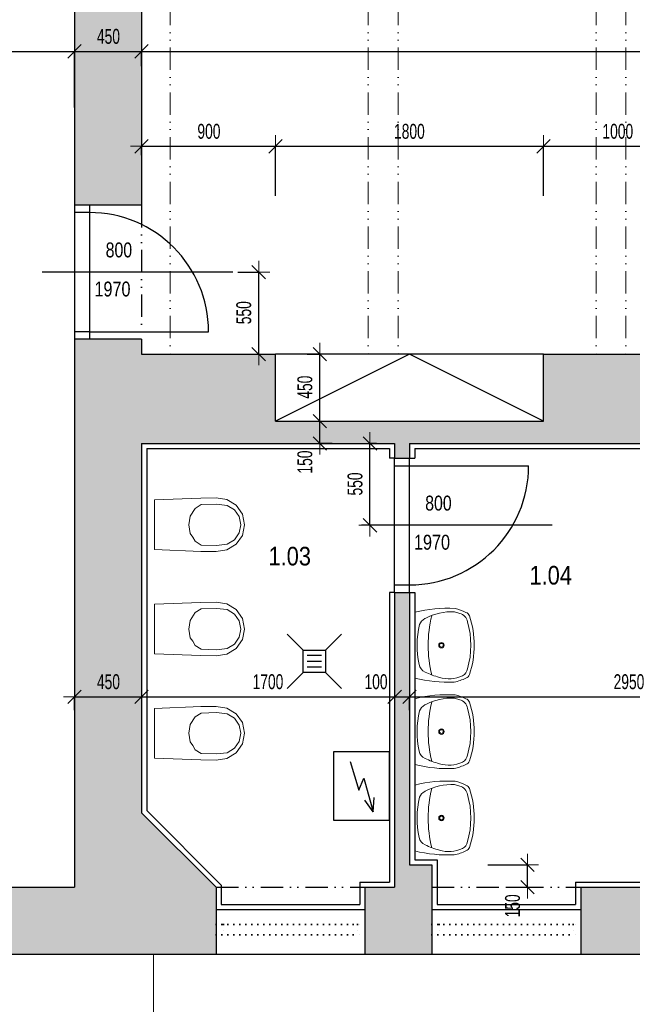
# Model space of a CAD drawing. Header units: millimetres. Extents: x -19215 to 25158, y -68454 to -42345.
# Tile 5 of 23: x -12327 to -8211, y -57933 to -51322. Entities that reach past the tile are written whole.
import ezdxf

# ---------------------------------------------------------------- set-up
doc = ezdxf.new("R2010")
doc.units = ezdxf.units.MM
doc.header["$PDMODE"] = 65
doc.linetypes.add('JIS_09_15', pattern=[300, 150, -50, 0, -50, 0, -50])
doc.linetypes.add('Teckovana 0.5x_2', pattern=[40, 0, -40])
doc.layers.add('XR$1$1.NP - STÁVAJÍCÍ_1', color=7, linetype='Continuous', lineweight=25)
doc.layers.add('XR$2$1.NP - KOTY_1', color=7, linetype='Continuous', lineweight=25)
doc.styles.add('ARIAL', font='ARIAL.TTF')
doc.styles.add('ARIALNARROW', font='ARIALN.TTF')
doc.dimstyles.new('DIMSTYLE_11', dxfattribs={"dimtxt": 100, "dimasz": 150, "dimexe": 0, "dimexo": 0, "dimgap": 50, "dimtad": 2, "dimdec": 0, "dimrnd": 5, "dimdsep": 46, "dimtxsty": 'ARIALNARROW', "dimblk1": 'ALL_ML_STRICH', "dimblk2": 'ALL_ML_STRICH', "dimsah": 1, "dimcen": 0, "dimclrd": 96, "dimclre": 96, "dimclrt": 96, "dimadec": 0, "dimazin": 0, "dimtfac": 1, "dimtdec": 0, "dimtix": 1, "dimtmove": 2, "dimatfit": 3, "dimfxl": 0, "dimtvp": 1.2, "dimtzin": 0, "dimlwd": 0, "dimlwe": 13, "dimarcsym": 0})
doc.dimstyles.new('DIMSTYLE_3', dxfattribs={"dimtxt": 100, "dimasz": 150, "dimexe": 0, "dimexo": 0, "dimgap": 50, "dimtad": 2, "dimdec": 0, "dimrnd": 5, "dimdsep": 46, "dimtxsty": 'ARIALNARROW', "dimblk1": 'ALL_ML_STRICH', "dimblk2": 'ALL_ML_STRICH', "dimsah": 1, "dimcen": 0, "dimclrd": 96, "dimclre": 96, "dimclrt": 96, "dimadec": 0, "dimazin": 0, "dimtfac": 1, "dimtdec": 0, "dimtix": 1, "dimtmove": 2, "dimatfit": 3, "dimfxl": 0, "dimtzin": 0, "dimlwd": 0, "dimlwe": 13, "dimarcsym": 0})

# ---------------------------------------------------------------- blocks, each defined once
blk = doc.blocks.new('ALL_ML_STRICH')
at = {"color": 0, "linetype": 'ByBlock', "lineweight": -2}
for p, q in [((0, -0.5), (0, 0.5)), ((-1, 0), (0.5, 0)), ((-0.3, -0.3), (0.3, 0.3))]:
    blk.add_line(p, q, dxfattribs=at)
blk = doc.blocks.new('*D70')
at = {"layer": 'DEFPOINTS', "color": 96, "linetype": 'Continuous', "lineweight": 13}
for p in [(-17487.8, -51534.2), (-17487.8, -52012.1), (-11957.8, -52012.1)]:
    blk.add_point(p, dxfattribs=at)
at = {"layer": 'XR$2$1.NP - KOTY_1', "color": 96, "linetype": 'Continuous', "lineweight": -2}
for p, q in [((-17487.8, -51912.1), (-17487.8, -51534.2)), ((-17487.8, -51534.2), (-11957.8, -51534.2)), ((-11957.8, -51912.1), (-11957.8, -51534.2))]:
    blk.add_line(p, q, dxfattribs=at)
at = {"layer": 'XR$2$1.NP - KOTY_1', "color": 96, "linetype": 'Continuous', "lineweight": 13, "xscale": 150, "yscale": 150, "zscale": 150, "rotation": 180}
blk.add_blockref('ALL_ML_STRICH', (-17487.8, -51534.2), dxfattribs=at)
at = {"layer": 'XR$2$1.NP - KOTY_1', "color": 96, "linetype": 'Continuous', "lineweight": 13, "xscale": 150, "yscale": 150, "zscale": 150}
blk.add_blockref('ALL_ML_STRICH', (-11957.8, -51534.2), dxfattribs=at)
at = {"layer": 'XR$2$1.NP - KOTY_1', "color": 96, "linetype": 'Continuous', "lineweight": 13, "insert": (-14723.9, -51434.2), "char_height": 100, "width": 324.571, "attachment_point": 5, "style": 'ARIALNARROW'}
blk.add_mtext('\\W0.81;\\A1;{5530}', dxfattribs=at)
blk = doc.blocks.new('*D71')
at = {"layer": 'DEFPOINTS', "color": 96, "linetype": 'Continuous', "lineweight": 13}
for p in [(-11957.8, -51534.2), (-11507.8, -51533.6), (-11957.8, -52012.1)]:
    blk.add_point(p, dxfattribs=at)
at = {"layer": 'XR$2$1.NP - KOTY_1', "color": 96, "linetype": 'Continuous', "lineweight": -2}
for p, q in [((-11957.8, -51912.1), (-11957.8, -51534.2)), ((-11957.8, -51534.2), (-11507.8, -51534.2)), ((-11507.8, -51633.6), (-11507.8, -51534.2))]:
    blk.add_line(p, q, dxfattribs=at)
at = {"layer": 'XR$2$1.NP - KOTY_1', "color": 96, "linetype": 'Continuous', "lineweight": 13, "xscale": 150, "yscale": 150, "zscale": 150, "rotation": 180}
blk.add_blockref('ALL_ML_STRICH', (-11957.8, -51534.2), dxfattribs=at)
at = {"layer": 'XR$2$1.NP - KOTY_1', "color": 96, "linetype": 'Continuous', "lineweight": 13, "xscale": 150, "yscale": 150, "zscale": 150}
blk.add_blockref('ALL_ML_STRICH', (-11507.8, -51534.2), dxfattribs=at)
at = {"layer": 'XR$2$1.NP - KOTY_1', "color": 96, "linetype": 'Continuous', "lineweight": 13, "insert": (-11730.3, -51434.2), "char_height": 100, "width": 243.429, "attachment_point": 5, "style": 'ARIALNARROW'}
blk.add_mtext('\\W0.81;\\A1;{450}', dxfattribs=at)
blk = doc.blocks.new('*D72')
at = {"layer": 'DEFPOINTS', "color": 96, "linetype": 'Continuous', "lineweight": 13}
for p in [(-11507.8, -51533.6), (-11507.8, -51534.2), (292.2, -51531.5)]:
    blk.add_point(p, dxfattribs=at)
at = {"layer": 'XR$2$1.NP - KOTY_1', "color": 96, "linetype": 'Continuous', "lineweight": -2}
for p, q in [((-11507.8, -51633.6), (-11507.8, -51534.2)), ((-11507.8, -51534.2), (292.2, -51534.2)), ((292.2, -51631.5), (292.2, -51534.2))]:
    blk.add_line(p, q, dxfattribs=at)
at = {"layer": 'XR$2$1.NP - KOTY_1', "color": 96, "linetype": 'Continuous', "lineweight": 13, "xscale": 150, "yscale": 150, "zscale": 150, "rotation": 180}
blk.add_blockref('ALL_ML_STRICH', (-11507.8, -51534.2), dxfattribs=at)
at = {"layer": 'XR$2$1.NP - KOTY_1', "color": 96, "linetype": 'Continuous', "lineweight": 13, "xscale": 150, "yscale": 150, "zscale": 150}
blk.add_blockref('ALL_ML_STRICH', (292.2, -51534.2), dxfattribs=at)
at = {"layer": 'XR$2$1.NP - KOTY_1', "color": 96, "linetype": 'Continuous', "lineweight": 13, "insert": (-5612.5, -51434.2), "char_height": 100, "width": 405.714, "attachment_point": 5, "style": 'ARIALNARROW'}
blk.add_mtext('\\W0.81;\\A1;{11800}', dxfattribs=at)
blk = doc.blocks.new('*D159')
at = {"layer": 'DEFPOINTS', "color": 96, "linetype": 'Continuous', "lineweight": 13}
for p in [(-8807.8, -52171.9), (-8807.8, -52605), (-7807.8, -52605)]:
    blk.add_point(p, dxfattribs=at)
at = {"layer": 'XR$2$1.NP - KOTY_1', "color": 96, "linetype": 'Continuous', "lineweight": -2}
for p, q in [((-8807.8, -52505), (-8807.8, -52171.9)), ((-8807.8, -52171.9), (-7807.8, -52171.9)), ((-7807.8, -52505), (-7807.8, -52171.9))]:
    blk.add_line(p, q, dxfattribs=at)
at = {"layer": 'XR$2$1.NP - KOTY_1', "color": 96, "linetype": 'Continuous', "lineweight": 13, "xscale": 150, "yscale": 150, "zscale": 150, "rotation": 180}
blk.add_blockref('ALL_ML_STRICH', (-8807.8, -52171.9), dxfattribs=at)
at = {"layer": 'XR$2$1.NP - KOTY_1', "color": 96, "linetype": 'Continuous', "lineweight": 13, "xscale": 150, "yscale": 150, "zscale": 150}
blk.add_blockref('ALL_ML_STRICH', (-7807.8, -52171.9), dxfattribs=at)
at = {"layer": 'XR$2$1.NP - KOTY_1', "color": 96, "linetype": 'Continuous', "lineweight": 13, "insert": (-8308.9, -52071.9), "char_height": 100, "width": 324.571, "attachment_point": 5, "style": 'ARIALNARROW'}
blk.add_mtext('\\W0.81;\\A1;{1000}', dxfattribs=at)
blk = doc.blocks.new('*D160')
at = {"layer": 'DEFPOINTS', "color": 96, "linetype": 'Continuous', "lineweight": 13}
for p in [(-10607.8, -52171.9), (-10607.8, -52605), (-8807.8, -52605)]:
    blk.add_point(p, dxfattribs=at)
at = {"layer": 'XR$2$1.NP - KOTY_1', "color": 96, "linetype": 'Continuous', "lineweight": -2}
for p, q in [((-10607.8, -52505), (-10607.8, -52171.9)), ((-10607.8, -52171.9), (-8807.8, -52171.9)), ((-8807.8, -52505), (-8807.8, -52171.9))]:
    blk.add_line(p, q, dxfattribs=at)
at = {"layer": 'XR$2$1.NP - KOTY_1', "color": 96, "linetype": 'Continuous', "lineweight": 13, "xscale": 150, "yscale": 150, "zscale": 150, "rotation": 180}
blk.add_blockref('ALL_ML_STRICH', (-10607.8, -52171.9), dxfattribs=at)
at = {"layer": 'XR$2$1.NP - KOTY_1', "color": 96, "linetype": 'Continuous', "lineweight": 13, "xscale": 150, "yscale": 150, "zscale": 150}
blk.add_blockref('ALL_ML_STRICH', (-8807.8, -52171.9), dxfattribs=at)
at = {"layer": 'XR$2$1.NP - KOTY_1', "color": 96, "linetype": 'Continuous', "lineweight": 13, "insert": (-9708.9, -52071.9), "char_height": 100, "width": 324.571, "attachment_point": 5, "style": 'ARIALNARROW'}
blk.add_mtext('\\W0.81;\\A1;{1800}', dxfattribs=at)
blk = doc.blocks.new('*D161')
at = {"layer": 'DEFPOINTS', "color": 96, "linetype": 'Continuous', "lineweight": 13}
for p in [(-11507.8, -52131.5), (-11507.8, -52171.9), (-10607.8, -52605)]:
    blk.add_point(p, dxfattribs=at)
at = {"layer": 'XR$2$1.NP - KOTY_1', "color": 96, "linetype": 'Continuous', "lineweight": -2}
for p, q in [((-11507.8, -52231.5), (-11507.8, -52171.9)), ((-11507.8, -52171.9), (-10607.8, -52171.9)), ((-10607.8, -52505), (-10607.8, -52171.9))]:
    blk.add_line(p, q, dxfattribs=at)
at = {"layer": 'XR$2$1.NP - KOTY_1', "color": 96, "linetype": 'Continuous', "lineweight": 13, "xscale": 150, "yscale": 150, "zscale": 150, "rotation": 180}
blk.add_blockref('ALL_ML_STRICH', (-11507.8, -52171.9), dxfattribs=at)
at = {"layer": 'XR$2$1.NP - KOTY_1', "color": 96, "linetype": 'Continuous', "lineweight": 13, "xscale": 150, "yscale": 150, "zscale": 150}
blk.add_blockref('ALL_ML_STRICH', (-10607.8, -52171.9), dxfattribs=at)
at = {"layer": 'XR$2$1.NP - KOTY_1', "color": 96, "linetype": 'Continuous', "lineweight": 13, "insert": (-11055.3, -52071.9), "char_height": 100, "width": 243.429, "attachment_point": 5, "style": 'ARIALNARROW'}
blk.add_mtext('\\W0.81;\\A1;{900}', dxfattribs=at)
blk = doc.blocks.new('*D163')
at = {"layer": 'DEFPOINTS', "color": 96, "linetype": 'Continuous', "lineweight": 13}
for p in [(-10960.7, -53016.7), (-10960.7, -53566.7), (-10721.1, -53566.7)]:
    blk.add_point(p, dxfattribs=at)
at = {"layer": 'XR$2$1.NP - KOTY_1', "color": 96, "linetype": 'Continuous', "lineweight": -2}
for p, q in [((-10860.7, -53016.7), (-10721.1, -53016.7)), ((-10721.1, -53566.7), (-10721.1, -53016.7)), ((-10860.7, -53566.7), (-10721.1, -53566.7))]:
    blk.add_line(p, q, dxfattribs=at)
at = {"layer": 'XR$2$1.NP - KOTY_1', "color": 96, "linetype": 'Continuous', "lineweight": 13, "xscale": 150, "yscale": 150, "zscale": 150}
for p, rotation in [((-10721.1, -53016.7), 90), ((-10721.1, -53566.7), 270)]:
    blk.add_blockref('ALL_ML_STRICH', p, dxfattribs=dict(at, rotation=rotation))
at = {"layer": 'XR$2$1.NP - KOTY_1', "color": 96, "linetype": 'Continuous', "lineweight": 13, "insert": (-10821.1, -53289.1), "char_height": 100, "width": 243.429, "attachment_point": 5, "rotation": 90, "style": 'ARIALNARROW'}
blk.add_mtext('\\W0.81;\\A1;{550}', dxfattribs=at)
blk = doc.blocks.new('*D165')
at = {"layer": 'DEFPOINTS', "color": 96, "linetype": 'Continuous', "lineweight": 13}
for p in [(-10029.7, -54166.7), (-10029.7, -54716.7), (-9973.6, -54716.7)]:
    blk.add_point(p, dxfattribs=at)
at = {"layer": 'XR$2$1.NP - KOTY_1', "color": 96, "linetype": 'Continuous', "lineweight": -2}
for p, q in [((-9929.7, -54166.7), (-9973.6, -54166.7)), ((-9973.6, -54716.7), (-9973.6, -54166.7)), ((-9929.7, -54716.7), (-9973.6, -54716.7))]:
    blk.add_line(p, q, dxfattribs=at)
at = {"layer": 'XR$2$1.NP - KOTY_1', "color": 96, "linetype": 'Continuous', "lineweight": 13, "xscale": 150, "yscale": 150, "zscale": 150}
for p, rotation in [((-9973.6, -54166.7), 90), ((-9973.6, -54716.7), 270)]:
    blk.add_blockref('ALL_ML_STRICH', p, dxfattribs=dict(at, rotation=rotation))
at = {"layer": 'XR$2$1.NP - KOTY_1', "color": 96, "linetype": 'Continuous', "lineweight": 13, "insert": (-10073.6, -54439.1), "char_height": 100, "width": 243.429, "attachment_point": 5, "rotation": 90, "style": 'ARIALNARROW'}
blk.add_mtext('\\W0.81;\\A1;{550}', dxfattribs=at)
blk = doc.blocks.new('*D174')
at = {"layer": 'DEFPOINTS', "color": 96, "linetype": 'Continuous', "lineweight": 13}
for p in [(-10295.1, -53566.7), (-10310.6, -54016.7), (-10280.2, -54016.7)]:
    blk.add_point(p, dxfattribs=at)
at = {"layer": 'XR$2$1.NP - KOTY_1', "color": 96, "linetype": 'Continuous', "lineweight": -2}
for p, q in [((-10395.1, -53566.7), (-10310.6, -53566.7)), ((-10310.6, -54016.7), (-10310.6, -53566.7)), ((-10380.2, -54016.7), (-10310.6, -54016.7))]:
    blk.add_line(p, q, dxfattribs=at)
at = {"layer": 'XR$2$1.NP - KOTY_1', "color": 96, "linetype": 'Continuous', "lineweight": 13, "xscale": 150, "yscale": 150, "zscale": 150}
for p, rotation in [((-10310.6, -53566.7), 90), ((-10310.6, -54016.7), 270)]:
    blk.add_blockref('ALL_ML_STRICH', p, dxfattribs=dict(at, rotation=rotation))
at = {"layer": 'XR$2$1.NP - KOTY_1', "color": 96, "linetype": 'Continuous', "lineweight": 13, "insert": (-10410.6, -53789.1), "char_height": 100, "width": 243.429, "attachment_point": 5, "rotation": 90, "style": 'ARIALNARROW'}
blk.add_mtext('\\W0.81;\\A1;{450}', dxfattribs=at)
blk = doc.blocks.new('*D175')
at = {"layer": 'DEFPOINTS', "color": 96, "linetype": 'Continuous', "lineweight": 13}
for p in [(-10280.2, -54016.7), (-10328.3, -54166.7), (-10310.6, -54166.7)]:
    blk.add_point(p, dxfattribs=at)
at = {"layer": 'XR$2$1.NP - KOTY_1', "color": 96, "linetype": 'Continuous', "lineweight": -2}
for p, q in [((-10380.2, -54016.7), (-10310.6, -54016.7)), ((-10310.6, -54166.7), (-10310.6, -54016.7)), ((-10228.3, -54166.7), (-10310.6, -54166.7))]:
    blk.add_line(p, q, dxfattribs=at)
at = {"layer": 'XR$2$1.NP - KOTY_1', "color": 96, "linetype": 'Continuous', "lineweight": 13, "xscale": 150, "yscale": 150, "zscale": 150}
for p, rotation in [((-10310.6, -54016.7), 90), ((-10310.6, -54166.7), 270)]:
    blk.add_blockref('ALL_ML_STRICH', p, dxfattribs=dict(at, rotation=rotation))
at = {"layer": 'XR$2$1.NP - KOTY_1', "color": 96, "linetype": 'Continuous', "lineweight": 13, "insert": (-10410.6, -54291.8), "char_height": 100, "width": 243.429, "attachment_point": 5, "rotation": 90, "style": 'ARIALNARROW'}
blk.add_mtext('\\W0.81;\\A1;{150}', dxfattribs=at)
blk = doc.blocks.new('*D182')
at = {"layer": 'DEFPOINTS', "color": 96, "linetype": 'Continuous', "lineweight": 13}
for p in [(-9707.8, -55857.1), (-9707.8, -55867.4), (-6757.8, -55867.4)]:
    blk.add_point(p, dxfattribs=at)
at = {"layer": 'XR$2$1.NP - KOTY_1', "color": 96, "linetype": 'Continuous', "lineweight": -2}
for p, q in [((-9707.8, -55957.1), (-9707.8, -55867.4)), ((-9707.8, -55867.4), (-6757.8, -55867.4)), ((-6757.8, -55867.4), (-6757.8, -55867.4))]:
    blk.add_line(p, q, dxfattribs=at)
at = {"layer": 'XR$2$1.NP - KOTY_1', "color": 96, "linetype": 'Continuous', "lineweight": 13, "xscale": 150, "yscale": 150, "zscale": 150, "rotation": 180}
blk.add_blockref('ALL_ML_STRICH', (-9707.8, -55867.4), dxfattribs=at)
at = {"layer": 'XR$2$1.NP - KOTY_1', "color": 96, "linetype": 'Continuous', "lineweight": 13, "xscale": 150, "yscale": 150, "zscale": 150}
blk.add_blockref('ALL_ML_STRICH', (-6757.8, -55867.4), dxfattribs=at)
at = {"layer": 'XR$2$1.NP - KOTY_1', "color": 96, "linetype": 'Continuous', "lineweight": 13, "insert": (-8233.9, -55767.4), "char_height": 100, "width": 324.571, "attachment_point": 5, "style": 'ARIALNARROW'}
blk.add_mtext('\\W0.81;\\A1;{2950}', dxfattribs=at)
blk = doc.blocks.new('*D183')
at = {"layer": 'DEFPOINTS', "color": 96, "linetype": 'Continuous', "lineweight": 13}
for p in [(-9707.8, -55857.1), (-9807.8, -55867.4), (-9807.8, -55867.4)]:
    blk.add_point(p, dxfattribs=at)
at = {"layer": 'XR$2$1.NP - KOTY_1', "color": 96, "linetype": 'Continuous', "lineweight": -2}
for p, q in [((-9807.8, -55867.4), (-9807.8, -55867.4)), ((-9807.8, -55867.4), (-9707.8, -55867.4)), ((-9707.8, -55957.1), (-9707.8, -55867.4))]:
    blk.add_line(p, q, dxfattribs=at)
at = {"layer": 'XR$2$1.NP - KOTY_1', "color": 96, "linetype": 'Continuous', "lineweight": 13, "xscale": 150, "yscale": 150, "zscale": 150, "rotation": 180}
blk.add_blockref('ALL_ML_STRICH', (-9807.8, -55867.4), dxfattribs=at)
at = {"layer": 'XR$2$1.NP - KOTY_1', "color": 96, "linetype": 'Continuous', "lineweight": 13, "xscale": 150, "yscale": 150, "zscale": 150}
blk.add_blockref('ALL_ML_STRICH', (-9707.8, -55867.4), dxfattribs=at)
at = {"layer": 'XR$2$1.NP - KOTY_1', "color": 96, "linetype": 'Continuous', "lineweight": 13, "insert": (-9933, -55767.4), "char_height": 100, "width": 243.429, "attachment_point": 5, "style": 'ARIALNARROW'}
blk.add_mtext('\\W0.81;\\A1;{100}', dxfattribs=at)
blk = doc.blocks.new('*D184')
at = {"layer": 'DEFPOINTS', "color": 96, "linetype": 'Continuous', "lineweight": 13}
for p in [(-11507.8, -55867.4), (-11507.8, -55868.9), (-9807.8, -55867.4)]:
    blk.add_point(p, dxfattribs=at)
at = {"layer": 'XR$2$1.NP - KOTY_1', "color": 96, "linetype": 'Continuous', "lineweight": -2}
for p, q in [((-11507.8, -55768.9), (-11507.8, -55867.4)), ((-11507.8, -55867.4), (-9807.8, -55867.4)), ((-9807.8, -55867.4), (-9807.8, -55867.4))]:
    blk.add_line(p, q, dxfattribs=at)
at = {"layer": 'XR$2$1.NP - KOTY_1', "color": 96, "linetype": 'Continuous', "lineweight": 13, "xscale": 150, "yscale": 150, "zscale": 150, "rotation": 180}
blk.add_blockref('ALL_ML_STRICH', (-11507.8, -55867.4), dxfattribs=at)
at = {"layer": 'XR$2$1.NP - KOTY_1', "color": 96, "linetype": 'Continuous', "lineweight": 13, "xscale": 150, "yscale": 150, "zscale": 150}
blk.add_blockref('ALL_ML_STRICH', (-9807.8, -55867.4), dxfattribs=at)
at = {"layer": 'XR$2$1.NP - KOTY_1', "color": 96, "linetype": 'Continuous', "lineweight": 13, "insert": (-10658.9, -55767.4), "char_height": 100, "width": 324.571, "attachment_point": 5, "style": 'ARIALNARROW'}
blk.add_mtext('\\W0.81;\\A1;{1700}', dxfattribs=at)
blk = doc.blocks.new('*D185')
at = {"layer": 'DEFPOINTS', "color": 96, "linetype": 'Continuous', "lineweight": 13}
for p in [(-11957.8, -55857.2), (-11957.8, -55867.4), (-11507.8, -55868.9)]:
    blk.add_point(p, dxfattribs=at)
at = {"layer": 'XR$2$1.NP - KOTY_1', "color": 96, "linetype": 'Continuous', "lineweight": -2}
for p, q in [((-11507.8, -55768.9), (-11507.8, -55867.4)), ((-11957.8, -55957.2), (-11957.8, -55867.4)), ((-11957.8, -55867.4), (-11507.8, -55867.4))]:
    blk.add_line(p, q, dxfattribs=at)
at = {"layer": 'XR$2$1.NP - KOTY_1', "color": 96, "linetype": 'Continuous', "lineweight": 13, "xscale": 150, "yscale": 150, "zscale": 150, "rotation": 180}
blk.add_blockref('ALL_ML_STRICH', (-11957.8, -55867.4), dxfattribs=at)
at = {"layer": 'XR$2$1.NP - KOTY_1', "color": 96, "linetype": 'Continuous', "lineweight": 13, "xscale": 150, "yscale": 150, "zscale": 150}
blk.add_blockref('ALL_ML_STRICH', (-11507.8, -55867.4), dxfattribs=at)
at = {"layer": 'XR$2$1.NP - KOTY_1', "color": 96, "linetype": 'Continuous', "lineweight": 13, "insert": (-11730.3, -55767.4), "char_height": 100, "width": 243.429, "attachment_point": 5, "style": 'ARIALNARROW'}
blk.add_mtext('\\W0.81;\\A1;{450}', dxfattribs=at)
blk = doc.blocks.new('*D186')
at = {"layer": 'DEFPOINTS', "color": 96, "linetype": 'Continuous', "lineweight": 13}
for p in [(-9281.9, -56996.7), (-9156.2, -57146.7), (-8915.6, -57146.7)]:
    blk.add_point(p, dxfattribs=at)
at = {"layer": 'XR$2$1.NP - KOTY_1', "color": 96, "linetype": 'Continuous', "lineweight": -2}
for p, q in [((-9181.9, -56996.7), (-8915.6, -56996.7)), ((-8915.6, -57146.7), (-8915.6, -56996.7)), ((-9056.2, -57146.7), (-8915.6, -57146.7))]:
    blk.add_line(p, q, dxfattribs=at)
at = {"layer": 'XR$2$1.NP - KOTY_1', "color": 96, "linetype": 'Continuous', "lineweight": 13, "xscale": 150, "yscale": 150, "zscale": 150}
for p, rotation in [((-8915.6, -56996.7), 90), ((-8915.6, -57146.7), 270)]:
    blk.add_blockref('ALL_ML_STRICH', p, dxfattribs=dict(at, rotation=rotation))
at = {"layer": 'XR$2$1.NP - KOTY_1', "color": 96, "linetype": 'Continuous', "lineweight": 13, "insert": (-9015.6, -57271.8), "char_height": 100, "width": 243.429, "attachment_point": 5, "rotation": 90, "style": 'ARIALNARROW'}
blk.add_mtext('\\W0.81;\\A1;{150}', dxfattribs=at)

msp = doc.modelspace()

# ---------------------------------------------------------------- hatches: boundary and pattern name
at = {"layer": 'XR$1$1.NP - STÁVAJÍCÍ_1', "linetype": 'Continuous', "lineweight": 13}
for points in [[(-12097.8, -45921.7), (-11957.8, -45921.7), (-11957.8, -52566.7), (-11507.8, -52566.7), (-11507.8, -47606.7), (-10007.8, -47606.7), (-10007.8, -47156.7), (-11507.8, -47156.7), (-11507.8, -45471.7), (-12097.8, -45471.7)], [(-11507.8, -54166.7), (-9807.8, -54166.7), (-9807.8, -54266.7), (-9707.8, -54266.7), (-9707.8, -54166.7), (-7807.8, -54166.7), (-7807.8, -53566.7), (-8807.8, -53566.7), (-8807.8, -54016.7), (-10607.8, -54016.7), (-10607.8, -53566.7), (-11507.8, -53566.7), (-11507.8, -53466.7), (-11957.8, -53466.7), (-11957.8, -57146.7), (-17487.8, -57146.7), (-17487.8, -57021.7), (-17937.8, -57021.7), (-17937.8, -57596.7), (-11007.8, -57596.7), (-11007.8, -57146.7), (-11507.8, -56646.7)], [(-9807.8, -57146.7), (-10007.8, -57146.7), (-10007.8, -57596.7), (-9557.8, -57596.7), (-9557.8, -56996.7), (-9707.8, -56996.7), (-9707.8, -55166.7), (-9807.8, -55166.7)], [(-8557.8, -57596.7), (-8107.8, -57596.7), (-8107.8, -57146.7), (-8557.8, -57146.7)]]:
    msp.add_hatch(color=254, dxfattribs=at).paths.add_polyline_path(points)

# ---------------------------------------------------------------- linework, layer by layer
at = {"layer": 'XR$1$1.NP - STÁVAJÍCÍ_1', "color": 250, "linetype": 'Continuous', "lineweight": 25}
for p, q in [((-11957.8, -45921.7), (-11957.8, -52566.7)), ((-11507.8, -47606.7), (-11507.8, -52566.7)), ((-11507.8, -52566.7), (-11957.8, -52566.7)), ((-11957.8, -52566.7), (-11957.8, -53466.7)), ((-11857.8, -52616.7), (-11957.8, -52616.7)), ((-11857.8, -52566.7), (-11857.8, -53466.7)), ((-11857.8, -53416.7), (-11957.8, -53416.7)), ((-11857.8, -53416.7), (-11057.8, -53416.7)), ((-11957.8, -53466.7), (-11957.8, -57146.7)), ((-11507.8, -53466.7), (-11957.8, -53466.7)), ((-11507.8, -53466.7), (-11507.8, -53566.7)), ((-11507.8, -53566.7), (-10607.8, -53566.7)), ((-10607.8, -54016.7), (-10607.8, -53566.7)), ((-8807.8, -53566.7), (-10607.8, -53566.7)), ((-9707.8, -53566.7), (-10607.8, -54016.7)), ((-8807.8, -54016.7), (-9707.8, -53566.7)), ((-8807.8, -53566.7), (-7807.8, -53566.7)), ((-8807.8, -54016.7), (-8807.8, -53566.7)), ((-10607.8, -54016.7), (-8807.8, -54016.7)), ((-11507.8, -54166.7), (-11507.8, -56646.7)), ((-11507.8, -54166.7), (-9807.8, -54166.7)), ((-11472.8, -54201.7), (-11472.8, -56632.2)), ((-11472.8, -54201.7), (-9842.8, -54201.7)), ((-9842.8, -54201.7), (-9842.8, -54266.7)), ((-9807.8, -54166.7), (-9807.8, -54266.7)), ((-9707.8, -54166.7), (-7807.8, -54166.7)), ((-9707.8, -54166.7), (-9707.8, -54266.7)), ((-9672.8, -54201.7), (-7807.8, -54201.7)), ((-9672.8, -54201.7), (-9672.8, -54266.7)), ((-9807.8, -54266.7), (-9842.8, -54266.7)), ((-9807.8, -54266.7), (-9707.8, -54266.7)), ((-9807.8, -55166.7), (-9807.8, -54266.7)), ((-9707.8, -55166.7), (-9707.8, -54266.7)), ((-9707.8, -54266.7), (-9672.8, -54266.7)), ((-9807.8, -54316.7), (-9707.8, -54316.7)), ((-9707.8, -54316.7), (-8907.8, -54316.7)), ((-9807.8, -55116.7), (-9707.8, -55116.7)), ((-9842.8, -55166.7), (-9842.8, -57111.7)), ((-9807.8, -55166.7), (-9842.8, -55166.7)), ((-9807.8, -55166.7), (-9807.8, -57146.7)), ((-9807.8, -55166.7), (-9707.8, -55166.7)), ((-9707.8, -55166.7), (-9707.8, -56996.7)), ((-9707.8, -55166.7), (-9672.8, -55166.7)), ((-9672.8, -55166.7), (-9672.8, -56961.7)), ((-10422.6, -55555.1), (-10529.9, -55447.9)), ((-10272.6, -55555.1), (-10165.4, -55447.9)), ((-10299.6, -55590.1), (-10395.6, -55590.1)), ((-10299.6, -55630.1), (-10395.6, -55630.1)), ((-10529.9, -55812.4), (-10422.6, -55705.1)), ((-10299.6, -55670.1), (-10395.6, -55670.1)), ((-10165.4, -55812.4), (-10272.6, -55705.1)), ((-10107.6, -56301.8), (-10048.6, -56495.6)), ((-10048.6, -56495.6), (-10014.6, -56413.6)), ((-10014.6, -56413.6), (-9951.2, -56640.9)), ((-9951.2, -56640.9), (-10007.3, -56561)), ((-9951.2, -56640.9), (-9944.6, -56543.4)), ((-11507.8, -56646.7), (-11007.8, -57146.7)), ((-11472.8, -56632.2), (-10972.8, -57132.2)), ((-9672.8, -56961.7), (-9522.8, -56961.7)), ((-9522.8, -56961.7), (-9522.8, -57261.7)), ((-9707.8, -56996.7), (-9557.8, -56996.7)), ((-9557.8, -56996.7), (-9557.8, -57146.7)), ((-10042.8, -57111.7), (-9842.8, -57111.7)), ((-10042.8, -57111.7), (-10042.8, -57261.7)), ((-8592.8, -57111.7), (-8592.8, -57261.7)), ((-8592.8, -57111.7), (-8072.8, -57111.7)), ((-17487.8, -57146.7), (-11957.8, -57146.7)), ((-11007.8, -57146.7), (-11007.8, -57596.7)), ((-10972.8, -57132.2), (-10972.8, -57261.7)), ((-10007.8, -57146.7), (-9807.8, -57146.7)), ((-10007.8, -57146.7), (-10007.8, -57596.7)), ((-9557.8, -57146.7), (-9557.8, -57596.7)), ((-8557.8, -57146.7), (-8107.8, -57146.7)), ((-8557.8, -57146.7), (-8557.8, -57596.7)), ((-11007.8, -57296.7), (-10007.8, -57296.7)), ((-10972.8, -57261.7), (-10042.8, -57261.7)), ((-9557.8, -57296.7), (-8557.8, -57296.7)), ((-9522.8, -57261.7), (-8592.8, -57261.7)), ((-17937.8, -57596.7), (-11007.8, -57596.7)), ((-11007.8, -57596.7), (-10007.8, -57596.7)), ((-10007.8, -57596.7), (-9557.8, -57596.7)), ((-9557.8, -57596.7), (-8557.8, -57596.7)), ((-8557.8, -57596.7), (-8107.8, -57596.7))]:
    msp.add_line(p, q, dxfattribs=at)
at = {"layer": 'XR$1$1.NP - STÁVAJÍCÍ_1', "color": 8, "linetype": 'JIS_09_15', "lineweight": 13}
for p, q in [((-11315.3, -47606.7), (-11315.3, -53566.7)), ((-9985.3, -47606.7), (-9985.3, -53566.7)), ((-9785.3, -47606.7), (-9785.3, -53566.7)), ((-8455.3, -47606.7), (-8455.3, -53566.7)), ((-8255.3, -47606.7), (-8255.3, -53566.7))]:
    msp.add_line(p, q, dxfattribs=at)
at = {"layer": 'XR$1$1.NP - STÁVAJÍCÍ_1', "color": 250, "linetype": 'JIS_09_15', "lineweight": 25}
for p, q in [((-11507.8, -52566.7), (-11507.8, -53466.7)), ((-11007.8, -57146.7), (-10007.8, -57146.7)), ((-9557.8, -57146.7), (-8557.8, -57146.7))]:
    msp.add_line(p, q, dxfattribs=at)
at = {"layer": 'XR$1$1.NP - STÁVAJÍCÍ_1', "color": 250, "linetype": 'Continuous', "lineweight": 13}
for p, q in [((-11109, -54534.2), (-11421, -54546.5)), ((-11006.3, -54533), (-11109, -54534.2)), ((-10934.3, -54543.7), (-11006.3, -54533)), ((-11421, -54546.5), (-11421, -54879.4)), ((-11148.9, -54602.7), (-11181, -54654.7)), ((-11108.3, -54577), (-11148.9, -54602.7)), ((-11005.3, -54574.4), (-11108.3, -54577)), ((-10932.4, -54582.6), (-11005.3, -54574.4)), ((-10872.4, -54582), (-10934.3, -54543.7)), ((-10884.7, -54612.1), (-10932.4, -54582.6)), ((-10830.7, -54641.7), (-10872.4, -54582)), ((-11181, -54654.7), (-11190.6, -54713)), ((-10852.6, -54658.1), (-10884.7, -54612.1)), ((-10841.3, -54713), (-10852.6, -54658.1)), ((-10816, -54713), (-10830.7, -54641.7)), ((-11190.6, -54713), (-11181, -54771.3)), ((-10852.6, -54767.9), (-10841.3, -54713)), ((-10830.7, -54784.3), (-10816, -54713)), ((-11181, -54771.3), (-11164.1, -54795.5)), ((-11164.1, -54795.5), (-11148.9, -54823.2)), ((-10884.7, -54813.8), (-10852.6, -54767.9)), ((-10872.4, -54843.9), (-10830.7, -54784.3)), ((-11148.9, -54823.2), (-11108.3, -54848.9)), ((-11108.3, -54848.9), (-11005.3, -54851.6)), ((-11005.3, -54851.6), (-10932.4, -54843.3)), ((-10934.3, -54882.2), (-10872.4, -54843.9)), ((-10932.4, -54843.3), (-10884.7, -54813.8)), ((-11421, -54879.4), (-11109, -54891.7)), ((-11109, -54891.7), (-11006.3, -54893)), ((-11006.3, -54893), (-10934.3, -54882.2)), ((-11109, -55234.2), (-11421, -55246.5)), ((-11421, -55246.5), (-11421, -55579.4)), ((-11006.3, -55233), (-11109, -55234.2)), ((-10934.3, -55243.7), (-11006.3, -55233)), ((-10872.4, -55282), (-10934.3, -55243.7)), ((-11148.9, -55302.7), (-11181, -55354.7)), ((-11108.3, -55277), (-11148.9, -55302.7)), ((-11005.3, -55274.4), (-11108.3, -55277)), ((-10932.4, -55282.6), (-11005.3, -55274.4)), ((-10884.7, -55312.1), (-10932.4, -55282.6)), ((-10852.6, -55358.1), (-10884.7, -55312.1)), ((-10830.7, -55341.7), (-10872.4, -55282)), ((-9672.8, -55742.7), (-9672.8, -55300.9)), ((-9405.1, -55297.8), (-9370.5, -55308)), ((-11181, -55354.7), (-11190.6, -55413)), ((-10841.3, -55413), (-10852.6, -55358.1)), ((-10816, -55413), (-10830.7, -55341.7)), ((-9605.7, -55343.1), (-9603.7, -55342)), ((-11190.6, -55413), (-11181, -55471.3)), ((-10852.6, -55467.9), (-10841.3, -55413)), ((-10830.7, -55484.3), (-10816, -55413)), ((-11181, -55471.3), (-11164.1, -55495.5)), ((-11164.1, -55495.5), (-11148.9, -55523.2)), ((-11148.9, -55523.2), (-11108.3, -55548.9)), ((-10932.4, -55543.3), (-10884.7, -55513.8)), ((-10884.7, -55513.8), (-10852.6, -55467.9)), ((-10872.4, -55543.9), (-10830.7, -55484.3)), ((-11421, -55579.4), (-11109, -55591.7)), ((-11109, -55591.7), (-11006.3, -55593)), ((-11108.3, -55548.9), (-11005.3, -55551.6)), ((-11006.3, -55593), (-10934.3, -55582.2)), ((-11005.3, -55551.6), (-10932.4, -55543.3)), ((-10934.3, -55582.2), (-10872.4, -55543.9)), ((-9672.8, -56322.7), (-9672.8, -55880.9)), ((-9605.7, -55923.1), (-9603.7, -55922)), ((-9405.1, -55877.8), (-9370.5, -55888)), ((-11109, -55934.2), (-11421, -55946.5)), ((-11421, -55946.5), (-11421, -56279.4)), ((-11108.3, -55977), (-11148.9, -56002.7)), ((-11006.3, -55933), (-11109, -55934.2)), ((-11005.3, -55974.4), (-11108.3, -55977)), ((-10934.3, -55943.7), (-11006.3, -55933)), ((-10932.4, -55982.6), (-11005.3, -55974.4)), ((-10872.4, -55982), (-10934.3, -55943.7)), ((-10884.7, -56012.1), (-10932.4, -55982.6)), ((-10830.7, -56041.7), (-10872.4, -55982)), ((-11181, -56054.7), (-11190.6, -56113)), ((-11148.9, -56002.7), (-11181, -56054.7)), ((-10852.6, -56058.1), (-10884.7, -56012.1)), ((-10841.3, -56113), (-10852.6, -56058.1)), ((-10816, -56113), (-10830.7, -56041.7)), ((-11190.6, -56113), (-11181, -56171.3)), ((-10852.6, -56167.9), (-10841.3, -56113)), ((-10830.7, -56184.3), (-10816, -56113)), ((-11181, -56171.3), (-11164.1, -56195.5)), ((-10884.7, -56213.8), (-10852.6, -56167.9)), ((-10872.4, -56243.9), (-10830.7, -56184.3)), ((-11164.1, -56195.5), (-11148.9, -56223.2)), ((-11148.9, -56223.2), (-11108.3, -56248.9)), ((-11108.3, -56248.9), (-11005.3, -56251.6)), ((-11005.3, -56251.6), (-10932.4, -56243.3)), ((-10934.3, -56282.2), (-10872.4, -56243.9)), ((-10932.4, -56243.3), (-10884.7, -56213.8)), ((-11421, -56279.4), (-11109, -56291.7)), ((-11109, -56291.7), (-11006.3, -56293)), ((-11006.3, -56293), (-10934.3, -56282.2)), ((-9405.1, -56457.8), (-9370.5, -56468)), ((-9672.8, -56902.7), (-9672.8, -56460.9)), ((-9605.7, -56503.1), (-9603.7, -56502))]:
    msp.add_line(p, q, dxfattribs=at)
at = {"layer": 'XR$1$1.NP - STÁVAJÍCÍ_1', "color": 7, "linetype": 'Teckovana 0.5x_2', "lineweight": 35}
for p, q in [((-11007.8, -57396.7), (-10007.8, -57396.7)), ((-10957.8, -57396.7), (-10957.8, -57466.7)), ((-10057.8, -57396.7), (-10057.8, -57466.7)), ((-9557.8, -57396.7), (-8557.8, -57396.7)), ((-9507.8, -57396.7), (-9507.8, -57466.7)), ((-8607.8, -57396.7), (-8607.8, -57466.7)), ((-11007.8, -57466.7), (-10007.8, -57466.7)), ((-9557.8, -57466.7), (-8557.8, -57466.7))]:
    msp.add_line(p, q, dxfattribs=at)
at = {"layer": 'XR$1$1.NP - STÁVAJÍCÍ_1', "color": 96, "linetype": 'Continuous', "lineweight": 13}
msp.add_line((-11427.8, -62016.7), (-11427.8, -57596.7), dxfattribs=at)
at = {"layer": 'XR$1$1.NP - STÁVAJÍCÍ_1', "color": 250, "linetype": 'Continuous', "lineweight": 25}
for points in [[(-10272.6, -55705.1), (-10422.6, -55705.1), (-10422.6, -55555.1), (-10272.6, -55555.1), (-10272.6, -55705.1)], [(-10219.3, -56696.4), (-9842.8, -56696.4), (-9842.8, -56236.9), (-10219.3, -56236.9), (-10219.3, -56696.4)]]:
    msp.add_lwpolyline(points, close=True, dxfattribs=at)
at = {"layer": 'XR$1$1.NP - STÁVAJÍCÍ_1', "color": 250, "linetype": 'Continuous', "lineweight": 13}
for centre, radius in [((-9493.8, -55521.8), 18.4), ((-9493.8, -55521.8), 12.5), ((-9493.8, -56101.8), 18.4), ((-9493.8, -56101.8), 12.5), ((-9493.8, -56681.8), 18.4), ((-9493.8, -56681.8), 12.5)]:
    msp.add_circle(centre, radius, dxfattribs=at)
at = {"layer": 'XR$1$1.NP - STÁVAJÍCÍ_1', "color": 250, "linetype": 'Continuous', "lineweight": 25}
for centre, start, end in [((-11857.8, -53416.7), 0, 90), ((-9707.8, -54316.7), 270, 0)]:
    msp.add_arc(centre, 800, start, end, dxfattribs=at)
at = {"layer": 'XR$1$1.NP - STÁVAJÍCÍ_1', "color": 250, "linetype": 'Continuous', "lineweight": 13}
for centre, radius, start, end in [((-9456.1, -56151.8), 878.1, 86.4658, 104.29036), ((-9426.4, -55669.8), 372.7, 86.71525, 118.40708), ((-8776.7, -55522.3), 806.2, 165.71301, 194.28699), ((-9461.5, -55552.7), 283.6, 62.30927, 77.87681), ((-9386.3, -55373.6), 67.5, 7.59271, 76.38946), ((-9340, -55336), 36, 18.31911, 73.37614), ((-9885.9, -55521.8), 612.6, 341.23415, 18.76585), ((-9075.3, -55523.3), 582.4, 166.015, 192.78165), ((-9572.7, -55407.2), 72.1, 117.18221, 160.00598), ((-9831.9, -55522), 536.1, 342.93741, 17.06259), ((-9571.5, -55635.2), 73.8, 193.33659, 244.11638), ((-9367.9, -55217.1), 538.8, 244.04487, 254.98693), ((-9443.9, -55536), 211.3, 252.48761, 295.62286), ((-9373.7, -55676.5), 54.3, 292.92999, 357.08569), ((-9340.1, -55707.5), 36, 286.6462, 341.65769), ((-9449.9, -54855.7), 914.6, 255.8879, 272.65781), ((-9461.6, -55490.9), 283.6, 280.99774, 297.69032), ((-9456.1, -56731.8), 878.1, 86.4658, 104.29036), ((-9461.5, -56132.7), 283.6, 62.30927, 77.87681), ((-9572.7, -55987.2), 72.1, 117.18221, 160.00598), ((-9426.4, -56249.8), 372.7, 86.71525, 118.40708), ((-8776.7, -56102.3), 806.2, 165.71301, 194.28699), ((-9386.3, -55953.6), 67.5, 7.59271, 76.38946), ((-9340, -55916), 36, 18.31911, 73.37614), ((-9885.9, -56101.8), 612.6, 341.23415, 18.76585), ((-9075.3, -56103.3), 582.4, 166.015, 192.78165), ((-9831.9, -56102), 536.1, 342.93741, 17.06259), ((-9571.5, -56215.2), 73.8, 193.33659, 244.11638), ((-9373.7, -56256.5), 54.3, 292.92999, 357.08569), ((-9449.9, -55435.7), 914.6, 255.8879, 272.65781), ((-9367.9, -55797.1), 538.8, 244.04487, 254.98693), ((-9443.9, -56116), 211.3, 252.48761, 295.62286), ((-9461.6, -56070.9), 283.6, 280.99774, 297.69032), ((-9340.1, -56287.5), 36, 286.6462, 341.65769), ((-9456.1, -57311.8), 878.1, 86.4658, 104.29036), ((-9426.4, -56829.8), 372.7, 86.71525, 118.40708), ((-9461.5, -56712.7), 283.6, 62.30927, 77.87681), ((-9572.7, -56567.2), 72.1, 117.18221, 160.00598), ((-8776.7, -56682.3), 806.2, 165.71301, 194.28699), ((-9386.3, -56533.6), 67.5, 7.59271, 76.38946), ((-9340, -56496), 36, 18.31911, 73.37614), ((-9831.9, -56682), 536.1, 342.93741, 17.06259), ((-9885.9, -56681.8), 612.6, 341.23415, 18.76585), ((-9075.3, -56683.3), 582.4, 166.015, 192.78165), ((-9571.5, -56795.2), 73.8, 193.33659, 244.11638), ((-9373.7, -56836.5), 54.3, 292.92999, 357.08569), ((-9449.9, -56015.7), 914.6, 255.8879, 272.65781), ((-9367.9, -56377.1), 538.8, 244.04487, 254.98693), ((-9443.9, -56696), 211.3, 252.48761, 295.62286), ((-9461.6, -56650.9), 283.6, 280.99774, 297.69032), ((-9340.1, -56867.5), 36, 286.6462, 341.65769)]:
    msp.add_arc(centre, radius, start, end, dxfattribs=at)
at = {"layer": 'XR$2$1.NP - KOTY_1', "color": 96, "linetype": 'Continuous', "lineweight": 25}
for p, q in [((-10895.1, -53016.7), (-12176, -53016.7)), ((-8748.7, -54716.7), (-10029.7, -54716.7))]:
    msp.add_line(p, q, dxfattribs=at)

# ---------------------------------------------------------------- texts
at = {"layer": 'XR$1$1.NP - STÁVAJÍCÍ_1', "color": 250, "linetype": 'Continuous', "lineweight": 25, "char_height": 125, "width": 348.7, "attachment_point": 1, "style": 'ARIAL'}
for s, insert in [('\\W0.84;1.03', (-10655.5, -54861.1)), ('\\W0.84;1.04', (-8902.5, -54989.2))]:
    msp.add_mtext(s, dxfattribs=dict(at, insert=insert))
at = {"layer": 'XR$2$1.NP - KOTY_1', "color": 96, "linetype": 'Continuous', "lineweight": 18, "char_height": 100, "attachment_point": 5, "style": 'ARIALNARROW'}
for s, insert, width in [('\\W0.93;800', (-11660.1, -52868.2), 225.547), ('\\W0.95;1970', (-11703.3, -53130.9), 295.658), ('\\W0.93;800', (-9513.8, -54568.2), 225.547), ('\\W0.95;1970', (-9557, -54830.9), 295.658)]:
    msp.add_mtext(s, dxfattribs=dict(at, insert=insert, width=width))

# ---------------------------------------------------------------- dimensions: what is measured, and where the dimension line sits
at = {"layer": 'XR$2$1.NP - KOTY_1', "color": 96, "linetype": 'Continuous', "lineweight": 13}
for base, p1, p2, dimstyle, picture, middle in [((-11957.8, -51534.2), (-17487.8, -51912.1), (-11957.8, -51912.1), 'DIMSTYLE_3', '*D70', (-14723.9, -51434.2)), ((-11507.8, -51534.2), (-11957.8, -51912.1), (-11507.8, -51633.6), 'DIMSTYLE_3', '*D71', (-11730.3, -51434.2)), ((292.2, -51534.2), (-11507.8, -51633.6), (292.2, -51631.5), 'DIMSTYLE_3', '*D72', (-5612.5, -51434.2)), ((-10607.8, -52171.9), (-11507.8, -52231.5), (-10607.8, -52505), 'DIMSTYLE_3', '*D161', (-11055.3, -52071.9)), ((-8807.8, -52171.9), (-10607.8, -52505), (-8807.8, -52505), 'DIMSTYLE_3', '*D160', (-9708.9, -52071.9)), ((-7807.8, -52171.9), (-8807.8, -52505), (-7807.8, -52505), 'DIMSTYLE_3', '*D159', (-8308.9, -52071.9)), ((-11507.8, -55867.4), (-11957.8, -55957.2), (-11507.8, -55768.9), 'DIMSTYLE_3', '*D185', (-11730.3, -55767.4)), ((-9807.8, -55867.4), (-11507.8, -55768.9), (-9807.8, -55867.4), 'DIMSTYLE_3', '*D184', (-10658.9, -55767.4)), ((-9707.8, -55867.4), (-9807.8, -55867.4), (-9707.8, -55957.1), 'DIMSTYLE_11', '*D183', (-9933, -55767.4)), ((-6757.8, -55867.4), (-9707.8, -55957.1), (-6757.8, -55867.4), 'DIMSTYLE_3', '*D182', (-8233.9, -55767.4))]:
    dim = msp.add_linear_dim(base=base, p1=p1, p2=p2, dimstyle=dimstyle, override={"dimpost": '<>', "dimclrd": 96, "dimclre": 96, "dimclrt": 96, "dimlwd": 0, "dimlwe": 13}, dxfattribs=at)
    dim.commit()
    dim.dimension.update_dxf_attribs({"geometry": picture, "text_midpoint": middle, "dimtype": 160})
for base, p1, p2, dimstyle, picture, middle in [((-10721.1, -53016.7), (-10860.7, -53566.7), (-10860.7, -53016.7), 'DIMSTYLE_3', '*D163', (-10821.1, -53289.1)), ((-10310.6, -53566.7), (-10380.2, -54016.7), (-10395.1, -53566.7), 'DIMSTYLE_3', '*D174', (-10410.6, -53789.1)), ((-10310.6, -54016.7), (-10228.3, -54166.7), (-10380.2, -54016.7), 'DIMSTYLE_11', '*D175', (-10410.6, -54291.8)), ((-9973.6, -54166.7), (-9929.7, -54716.7), (-9929.7, -54166.7), 'DIMSTYLE_3', '*D165', (-10073.6, -54439.1)), ((-8915.6, -56996.7), (-9056.2, -57146.7), (-9181.9, -56996.7), 'DIMSTYLE_11', '*D186', (-9015.6, -57271.8))]:
    dim = msp.add_linear_dim(base=base, p1=p1, p2=p2, angle=90, dimstyle=dimstyle, override={"dimpost": '<>', "dimclrd": 96, "dimclre": 96, "dimclrt": 96, "dimlwd": 0, "dimlwe": 13}, dxfattribs=at)
    dim.commit()
    dim.dimension.update_dxf_attribs({"geometry": picture, "text_midpoint": middle, "dimtype": 160})

doc.saveas('drawing.dxf')
